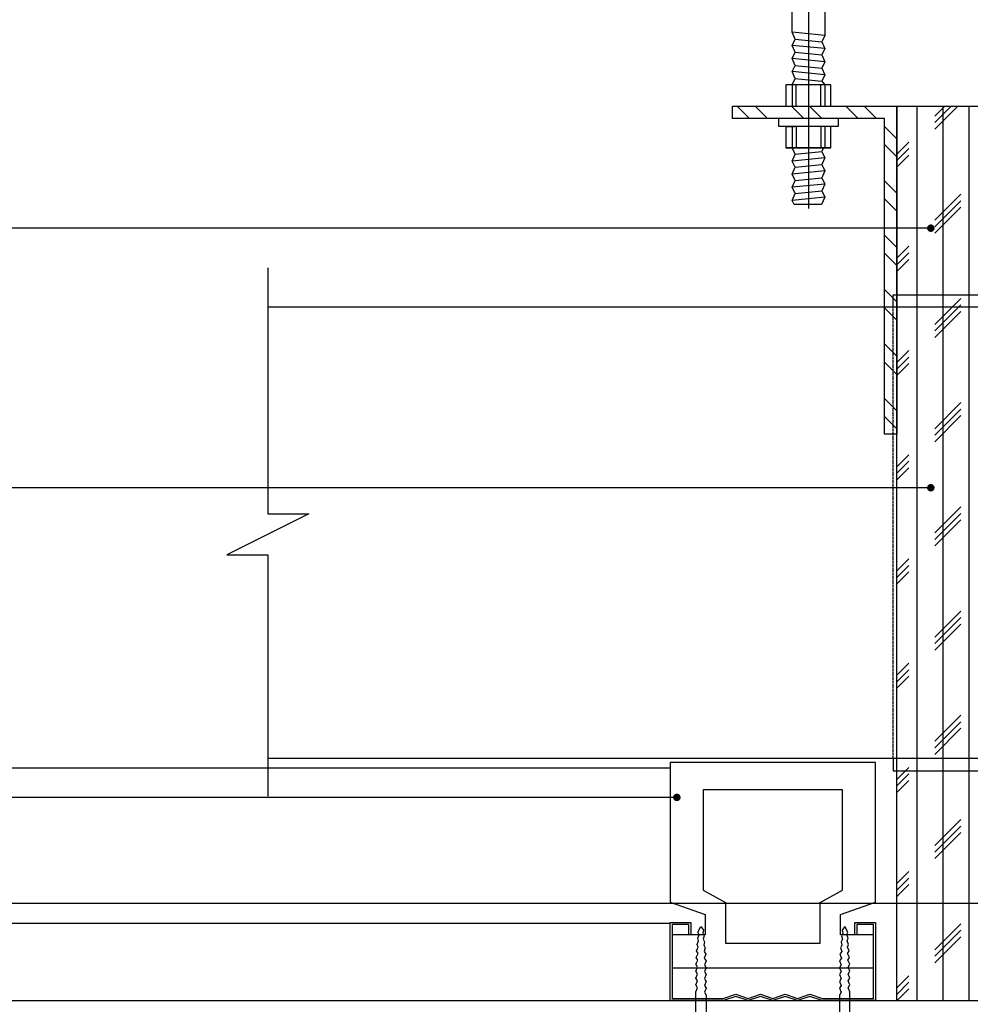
# Model space of a CAD drawing. Header units: millimetres. Extents: x -53 to 3023, y -53 to 2153.
# Tile 45 of 52: x 1620 to 1852, y 1619 to 1859. Entities that reach past the tile are written whole.
import ezdxf

# ---------------------------------------------------------------- set-up
doc = ezdxf.new("R2010")
doc.units = ezdxf.units.MM
doc.header["$LTSCALE"] = 5
doc.linetypes.add('DASH', pattern=[0.35, 0.25, -0.1])
for name, color, linetype in [('8', 8, 'Continuous'), ('A-建筑-拆墙', 251, 'Continuous'), ('D-地面-尺寸', 4, 'Continuous'), ('Q-立面-填充', 251, 'Continuous'), ('Q-立面-次粗线', 31, 'Continuous')]:
    doc.layers.add(name, color=color, linetype=linetype)
doc.styles.get("Standard").update_dxf_attribs({"font": 'SimSun.ttf'})
doc.dimstyles.new('1', dxfattribs={"dimscale": 0, "dimtxt": 2.5, "dimasz": 1.5, "dimexe": 1, "dimexo": 0, "dimgap": 0.3, "dimtad": 1, "dimdec": 0, "dimzin": 0, "dimdsep": 46, "dimtxsty": 'Standard', "dimblk": 'ARCHTICK', "dimcen": 0.09, "dimclrd": 8, "dimclre": 8, "dimclrt": 4, "dimadec": 0, "dimazin": 0, "dimtfac": 1, "dimtdec": 0, "dimtix": 1, "dimtofl": 0, "dimtmove": 2, "dimatfit": 3, "dimldrblk": 'DOTSMALL', "dimfxl": 5, "dimfxlon": 1, "dimtolj": 1, "dimtzin": 0, "dimarcsym": 0})

# ---------------------------------------------------------------- blocks, each defined once
blk = doc.blocks.new('A$C1AD463CB')
at = {"layer": 'Q-立面-次粗线', "color": 251, "linetype": 'DASH', "ltscale": 0.1}
for p, q in [((-29.87200347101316, 3), (-29.87200347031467, 113)), ((2.999999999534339, 3), (3.000000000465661, 113))]:
    blk.add_line(p, q, dxfattribs=at)
at = {"layer": 'Q-立面-次粗线'}
for points in [[(-29.87200347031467, 113), (-29.87200347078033, 116), (0, 116), (0, 133), (3, 133), (3.000000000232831, 113), (-29.87200347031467, 113)], [(-29.87200347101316, 3), (-29.8720034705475, 0), (0, 0), (0, -17), (3, -17), (2.999999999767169, 3), (-29.87200347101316, 3)]]:
    blk.add_lwpolyline(points, dxfattribs=at)
at = {"layer": 'Q-立面-次粗线', "color": 251, "linetype": 'DASH', "ltscale": 0.1}
for points in [[(-43.34759860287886, 88.4357781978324, 0, 10, 0), (-21.59889238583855, 88.4357781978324, 0, 0, 0), (5.454313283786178, 88.4357781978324, 0, 0, 0)], [(-43.34759860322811, 58, 0, 10, 0), (-21.5988923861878, 58, 0, 0, 0), (5.454313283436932, 58, 0, 0, 0)], [(-43.34759860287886, 28.63238336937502, 0, 10, 0), (-21.59889238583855, 28.63238336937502, 0, 0, 0), (5.454313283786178, 28.63238336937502, 0, 0, 0)]]:
    blk.add_lwpolyline(points, format="xyseb", dxfattribs=at)
blk = doc.blocks.new('*E24')
at = {"layer": '8'}
h = blk.add_hatch(dxfattribs=at)
h.set_pattern_fill('ANSI32', color=256, scale=5, style=0)
h.set_pattern_definition([(135, (1175029.023647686, -805799.0823792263), (1.325825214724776, 1.325825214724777), []), (135, (1175028.139764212, -805799.0823792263), (1.325825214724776, 1.325825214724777), [])])
h.paths.add_polyline_path([(8, 0), (7.400000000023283, 0), (7.400000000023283, 15.40000000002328), (0, 15.40000000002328), (0, 16), (8, 16)])
for p, q in [((3.699999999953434, 21.55935658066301), (3.699999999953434, 11.00847512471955)), ((4.5, 19.439628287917), (2.900000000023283, 19.5996282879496)), ((3.052380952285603, 19.26439019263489), (4.347619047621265, 19.13486638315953)), ((4.5, 18.79962828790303), (2.900000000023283, 18.95962828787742)), ((4.5, 18.15962828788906), (2.900000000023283, 18.31962828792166)), ((3.052380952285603, 18.62439019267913), (4.347619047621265, 18.49486638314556)), ((3.052380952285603, 17.98439019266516), (4.347619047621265, 17.85486638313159)), ((4.5, 17.51962828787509), (2.900000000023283, 17.67962828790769)), ((3.052380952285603, 17.34439019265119), (4.347619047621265, 17.21486638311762)), ((2.900000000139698, 17.03959040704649), (2.900000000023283, 16.00000000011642)), ((3.100000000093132, 16.00000000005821), (3.100000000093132, 17.03959040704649)), ((4.300000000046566, 16.00000000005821), (4.300000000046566, 17.03959040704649)), ((4.5, 17.03959040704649), (4.5, 16.00000000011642)), ((5.640311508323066, 15.39999999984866), (2.7593167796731, 15.39999999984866)), ((2.646942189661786, 15), (3.020000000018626, 15)), ((2.900000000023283, 15), (2.900000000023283, 13.96037171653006)), ((3.100000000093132, 15), (3.100000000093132, 13.96037171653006)), ((4.300000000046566, 15), (4.300000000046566, 13.96040959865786)), ((4.5, 15), (4.5, 13.96040959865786)), ((4.791014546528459, 13.9604164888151), (2.58994408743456, 13.96036437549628)), ((4.499814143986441, 13.48037171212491), (2.899814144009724, 13.32037171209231)), ((3.052195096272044, 13.65560980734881), (4.347433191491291, 13.78513361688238)), ((3.052195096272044, 13.01560980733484), (4.347433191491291, 13.14513361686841)), ((4.499814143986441, 12.84037171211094), (2.899814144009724, 12.68037171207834)), ((3.052195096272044, 12.37560980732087), (4.347433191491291, 12.50513361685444)), ((4.499814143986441, 12.20037171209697), (2.899814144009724, 12.04037171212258)), ((4.499814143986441, 11.560371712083), (2.899814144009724, 11.4003717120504)), ((3.052195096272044, 11.7356098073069), (4.347433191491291, 11.86513361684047)), ((4.335847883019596, 11.19964593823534), (3.000177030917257, 11.19964593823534))]:
    blk.add_line(p, q, dxfattribs=at)
for points in [[(2.900000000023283, 17.03962828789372), (3.052380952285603, 17.34439019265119), (2.900000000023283, 17.67962828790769), (3.052380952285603, 17.98439019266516), (2.900000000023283, 18.31962828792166), (3.052380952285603, 18.62439019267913), (2.900000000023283, 18.95962828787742), (3.052380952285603, 19.26439019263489), (2.900000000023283, 19.5996282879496), (2.900000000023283, 36.90841154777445)], [(4.5, 36.90841154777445), (4.5, 19.439628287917), (4.347619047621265, 19.13486638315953), (4.5, 18.79962828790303), (4.347619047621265, 18.49486638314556), (4.5, 18.15962828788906), (4.347619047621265, 17.85486638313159), (4.5, 17.51962828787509), (4.347619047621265, 17.21486638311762), (4.499943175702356, 17.03959040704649)], [(8, 0), (7.400000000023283, 0), (7.400000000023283, 15.40000000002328), (0, 15.40000000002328), (0, 16), (8, 16), (8, 0)], [(5.140311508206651, 15.40000000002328), (5.140311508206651, 15), (2.259316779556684, 15), (2.259316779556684, 15.40000000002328)], [(3.000177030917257, 11.19964593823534), (2.899814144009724, 11.4003717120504), (3.052195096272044, 11.7356098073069), (2.899814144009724, 12.04037171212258), (3.052195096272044, 12.37560980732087), (2.899814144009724, 12.68037171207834), (3.052195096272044, 13.01560980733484), (2.899814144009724, 13.32037171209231), (3.052195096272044, 13.65560980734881), (2.899814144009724, 13.96037171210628)], [(4.427103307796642, 13.96040787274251), (4.347433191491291, 13.78513361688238), (4.499814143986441, 13.48037171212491), (4.347433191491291, 13.14513361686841), (4.499814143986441, 12.84037171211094), (4.347433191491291, 12.50513361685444), (4.499814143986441, 12.20037171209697), (4.347433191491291, 11.86513361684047), (4.499814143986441, 11.560371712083), (4.335847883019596, 11.19964593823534)]]:
    blk.add_lwpolyline(points, dxfattribs=at)
for points in [[(4.791014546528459, 17.03959040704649), (2.58994408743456, 17.03959040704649), (2.58994408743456, 16.00000000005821), (4.791014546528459, 16.00000000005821)], [(4.791014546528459, 15), (2.58994408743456, 15), (2.58994408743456, 13.96036437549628), (4.791014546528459, 13.9604164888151)]]:
    blk.add_lwpolyline(points, close=True, dxfattribs=at)
blk = doc.blocks.new('A$C09D450D1')
at = {"layer": '8'}
for p, q in [((-50, 24.00000000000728), (-50, 58.00000000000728)), ((-50, 58.00000000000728), (0, 58.00000000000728)), ((0, 58.00000000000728), (0, 24.00000000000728)), ((-42, 26.85973027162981), (-42, 51.32409618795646)), ((-42, 51.32409618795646), (-8, 51.32409618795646)), ((-8, 51.32409618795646), (-8, 26.85973027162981)), ((-36.5, 23.85973027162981), (-42, 26.85973027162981)), ((-8, 26.85973027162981), (-13.5, 23.85973027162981)), ((-41.5, 21.00000000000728), (-50, 24.00000000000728)), ((0, 24.00000000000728), (-8.5, 21.00000000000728)), ((-36.5, 14.00000000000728), (-36.5, 23.85973027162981)), ((-13.5, 23.85973027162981), (-13.5, 14.00000000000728)), ((-41.5, 16.00000000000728), (-41.5, 21.00000000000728)), ((-8.5, 21.00000000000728), (-8.5, 16.00000000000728)), ((-45, 19.00000000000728), (-50, 19.00000000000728)), ((-50, 19.00000000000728), (-50, 7.275957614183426e-12)), ((-49.5, 0.500000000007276), (-49.5, 18.50000000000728)), ((-49.5, 18.50000000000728), (-45.5, 18.50000000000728)), ((-45.5, 18.50000000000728), (-45.5, 16.00000000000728)), ((-45, 16.00000000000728), (-45, 19.00000000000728)), ((-43.24737165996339, 16.67150232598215), (-42.51483333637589, 17.99999912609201)), ((-42.51483333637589, 17.99999912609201), (-41.87799733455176, 17.1789917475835)), ((-41.87799733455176, 17.1789917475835), (-42.03991536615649, 16.38033246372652)), ((-7.485166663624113, 17.99999912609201), (-8.122002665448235, 17.1789917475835)), ((-8.122002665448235, 17.1789917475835), (-7.960084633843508, 16.38033246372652)), ((-6.752628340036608, 16.67150232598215), (-7.485166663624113, 17.99999912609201)), ((0, 19.00000000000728), (-5, 19.00000000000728)), ((-5, 19.00000000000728), (-5, 16.00000000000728)), ((-4.5, 16.00000000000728), (-4.5, 18.50000000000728)), ((-4.5, 18.50000000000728), (-0.5, 18.50000000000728)), ((-0.5, 18.50000000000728), (-0.5, 0.500000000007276)), ((0, 7.275957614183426e-12), (0, 19.00000000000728)), ((-49.5, 8.000000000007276), (-49.5, 16.00000000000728)), ((-49.5, 16.00000000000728), (-41.5, 16.00000000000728)), ((-45.5, 16.00000000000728), (-45, 16.00000000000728)), ((-43.42972656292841, 13.64931151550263), (-43.11061115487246, 14.50622806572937)), ((-43.31575191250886, 15.1688555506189), (-42.9966365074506, 16.02577210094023)), ((-43.11061115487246, 14.50622806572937), (-43.31575191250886, 15.1688555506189)), ((-42.9966365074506, 16.02577210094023), (-43.24737165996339, 16.67150232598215)), ((-42.03991536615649, 16.38033246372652), (-41.76638301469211, 15.74305086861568)), ((-41.76638301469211, 15.74305086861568), (-41.9627098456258, 14.93163970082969)), ((-41.9627098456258, 14.93163970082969), (-41.64359443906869, 14.31125116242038)), ((-8.5, 16.00000000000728), (-0.5, 16.00000000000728)), ((-8.037290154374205, 14.93163970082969), (-8.356405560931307, 14.31125116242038)), ((-7.960084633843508, 16.38033246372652), (-8.23361698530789, 15.74305086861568)), ((-8.23361698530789, 15.74305086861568), (-8.037290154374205, 14.93163970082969)), ((-7.003363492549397, 16.02577210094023), (-6.752628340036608, 16.67150232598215)), ((-6.684248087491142, 15.1688555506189), (-7.003363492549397, 16.02577210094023)), ((-6.889388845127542, 14.50622806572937), (-6.684248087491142, 15.1688555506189)), ((-6.570273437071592, 13.64931151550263), (-6.889388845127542, 14.50622806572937)), ((-5, 16.00000000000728), (-4.5, 16.00000000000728)), ((-0.5, 16.00000000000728), (-0.5, 8.000000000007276)), ((-43.58039222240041, 12.07450314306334), (-43.16856821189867, 13.00744412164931)), ((-43.2253570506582, 11.42575978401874), (-43.58039222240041, 12.07450314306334)), ((-43.16856821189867, 13.00744412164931), (-43.42972656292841, 13.64931151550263)), ((-41.64359443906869, 14.31125116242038), (-41.8143465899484, 13.50931795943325)), ((-41.8143465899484, 13.50931795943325), (-41.48287986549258, 12.85184014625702)), ((-41.48287986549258, 12.85184014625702), (-41.77268053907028, 11.96412095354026)), ((-13.5, 14.00000000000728), (-36.5, 14.00000000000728)), ((-8.1856534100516, 13.50931795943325), (-8.517120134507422, 12.85184014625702)), ((-8.517120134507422, 12.85184014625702), (-8.22731946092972, 11.96412095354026)), ((-8.356405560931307, 14.31125116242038), (-8.1856534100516, 13.50931795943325)), ((-6.831431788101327, 13.00744412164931), (-6.570273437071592, 13.64931151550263)), ((-6.419607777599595, 12.07450314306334), (-6.831431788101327, 13.00744412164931)), ((-6.774642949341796, 11.42575978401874), (-6.419607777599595, 12.07450314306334)), ((-43.76483335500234, 8.816665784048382), (-43.25257408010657, 9.794730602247)), ((-43.68969401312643, 10.45849440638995), (-43.2253570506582, 11.42575978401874)), ((-43.25257408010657, 9.794730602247), (-43.68969401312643, 10.45849440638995)), ((-41.77268053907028, 11.96412095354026), (-41.35352561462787, 11.31066907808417)), ((-41.35352561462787, 11.31066907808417), (-41.74901803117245, 10.34561960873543)), ((-41.74901803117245, 10.34561960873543), (-41.26483331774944, 9.666665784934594)), ((-41.26483331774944, 9.666665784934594), (-41.65649999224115, 8.704165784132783)), ((-8.250981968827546, 10.34561960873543), (-8.735166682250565, 9.666665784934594)), ((-8.735166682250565, 9.666665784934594), (-8.343500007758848, 8.704165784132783)), ((-8.22731946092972, 11.96412095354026), (-8.64647438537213, 11.31066907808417)), ((-8.64647438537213, 11.31066907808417), (-8.250981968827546, 10.34561960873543)), ((-6.310305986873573, 10.45849440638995), (-6.774642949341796, 11.42575978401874)), ((-6.747425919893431, 9.794730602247), (-6.310305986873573, 10.45849440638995)), ((-6.235166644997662, 8.816665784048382), (-6.747425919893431, 9.794730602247)), ((-0.5, 8.000000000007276), (-49.5, 8.000000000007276)), ((-43.34816668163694, 8.129165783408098), (-43.76483335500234, 8.816665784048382)), ((-43.76483335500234, 7.141665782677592), (-43.34816668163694, 8.129165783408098)), ((-41.26483331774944, 7.999999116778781), (-41.68149998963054, 7.037499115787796)), ((-41.65649999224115, 8.704165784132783), (-41.26483331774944, 7.999999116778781)), ((-8.343500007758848, 8.704165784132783), (-8.735166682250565, 7.999999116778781)), ((-8.735166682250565, 7.999999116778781), (-8.318500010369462, 7.037499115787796)), ((-6.65183331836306, 8.129165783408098), (-6.235166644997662, 8.816665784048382)), ((-6.235166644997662, 7.141665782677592), (-6.65183331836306, 8.129165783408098)), ((-43.34816668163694, 6.43749911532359), (-43.76483335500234, 7.141665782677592)), ((-43.76483335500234, 5.474999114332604), (-43.34816668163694, 6.43749911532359)), ((-43.34816668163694, 4.77083244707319), (-43.76483335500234, 5.474999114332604)), ((-41.68149998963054, 7.037499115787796), (-41.26483331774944, 6.333332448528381)), ((-41.26483331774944, 6.333332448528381), (-41.68149998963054, 5.370832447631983)), ((-41.68149998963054, 5.370832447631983), (-41.26483331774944, 4.666665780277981)), ((-8.318500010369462, 7.037499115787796), (-8.735166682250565, 6.333332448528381)), ((-8.735166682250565, 6.333332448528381), (-8.318500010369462, 5.370832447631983)), ((-8.318500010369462, 5.370832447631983), (-8.735166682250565, 4.666665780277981)), ((-6.65183331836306, 6.43749911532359), (-6.235166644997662, 7.141665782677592)), ((-6.235166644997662, 5.474999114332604), (-6.65183331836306, 6.43749911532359)), ((-6.65183331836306, 4.77083244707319), (-6.235166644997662, 5.474999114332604)), ((-43.76483335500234, 3.799999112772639), (-43.34816668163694, 4.77083244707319)), ((-43.34816668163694, 3.104165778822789), (-43.76483335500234, 3.799999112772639)), ((-43.76483335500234, 2.141665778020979), (-43.34816668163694, 3.104165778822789)), ((-41.26483331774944, 4.666665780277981), (-41.68149998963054, 3.695832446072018)), ((-41.68149998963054, 3.695832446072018), (-41.26483331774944, 2.991665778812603)), ((-41.26483331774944, 2.991665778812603), (-41.68149998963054, 2.062499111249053)), ((-8.735166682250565, 4.666665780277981), (-8.318500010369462, 3.695832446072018)), ((-8.318500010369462, 3.695832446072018), (-8.735166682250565, 2.991665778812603)), ((-8.735166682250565, 2.991665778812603), (-8.318500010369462, 2.062499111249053)), ((-6.235166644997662, 3.799999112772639), (-6.65183331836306, 4.77083244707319)), ((-6.65183331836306, 3.104165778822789), (-6.235166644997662, 3.799999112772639)), ((-6.235166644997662, 2.141665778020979), (-6.65183331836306, 3.104165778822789)), ((-50, 7.275957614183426e-12), (-37, 7.275957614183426e-12)), ((-37.0811388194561, 0.500000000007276), (-49.5, 0.500000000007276)), ((-43.76483335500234, 2.141665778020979), (-43.76483335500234, 2.141665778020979)), ((-43.76483335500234, -5.625000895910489), (-43.76483335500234, 2.141665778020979)), ((-41.68149998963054, 2.062499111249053), (-41.26483331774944, 1.333332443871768)), ((-41.26483331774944, 1.333332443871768), (-41.26483331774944, -5.625000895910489)), ((-34, 1.527046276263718), (-37.0811388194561, 0.500000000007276)), ((-37, 7.275957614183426e-12), (-34, 1.000000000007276)), ((-31, 0.527046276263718), (-34, 1.527046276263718)), ((-34, 1.000000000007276), (-31, 7.275957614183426e-12)), ((-28, 1.527046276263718), (-31, 0.527046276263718)), ((-31, 7.275957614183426e-12), (-28, 1.000000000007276)), ((-25, 0.527046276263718), (-28, 1.527046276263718)), ((-28, 1.000000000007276), (-25, 7.275957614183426e-12)), ((-22, 1.527046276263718), (-25, 0.527046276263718)), ((-25, 7.275957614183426e-12), (-22, 1.000000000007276)), ((-19, 0.527046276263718), (-22, 1.527046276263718)), ((-22, 1.000000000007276), (-19, 7.275957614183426e-12)), ((-16, 1.527046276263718), (-19, 0.527046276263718)), ((-19, 7.275957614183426e-12), (-16, 1.000000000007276)), ((-12.91886116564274, 0.500000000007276), (-16, 1.527046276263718)), ((-16, 1.000000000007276), (-13, 7.275957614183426e-12)), ((-13, 7.275957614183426e-12), (0, 7.275957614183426e-12)), ((-0.5, 0.500000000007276), (-12.91886116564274, 0.500000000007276)), ((-8.318500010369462, 2.062499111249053), (-8.735166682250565, 1.333332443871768)), ((-8.735166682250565, 1.333332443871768), (-8.735166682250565, -5.625000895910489)), ((-6.235166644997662, 2.141665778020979), (-6.235166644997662, 2.141665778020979)), ((-6.235166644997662, -5.625000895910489), (-6.235166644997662, 2.141665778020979)), ((-45.01483337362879, -7.000000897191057), (-43.76483335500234, -5.625000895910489)), ((-40.01483329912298, -7.000000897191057), (-45.01483337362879, -7.000000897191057)), ((-41.26483331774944, -5.625000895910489), (-40.01483329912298, -7.000000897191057)), ((-8.735166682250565, -5.625000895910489), (-9.985166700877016, -7.000000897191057)), ((-9.985166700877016, -7.000000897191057), (-4.98516662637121, -7.000000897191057)), ((-4.98516662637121, -7.000000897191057), (-6.235166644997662, -5.625000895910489))]:
    blk.add_line(p, q, dxfattribs=at)
blk = doc.blocks.new('*E25')
at = {"layer": '8'}
for p, q in [((7.830597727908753, 12.74319217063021, 9.99999993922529e-09), (47.33059772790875, 12.74319217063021, 9.99999993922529e-09)), ((47.33059772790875, 5.15000017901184, 9.99999993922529e-09), (7.830597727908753, 5.150000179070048, 9.99999993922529e-09))]:
    blk.add_line(p, q, dxfattribs=at)
at = {"layer": '8', "extrusion": (0, 0, -1), "xscale": 0.1999999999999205, "yscale": 0.1999999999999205, "zscale": -0.1999999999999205}
blk.add_blockref('A$C09D450D1', (-47.33059772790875, 1.400000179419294, -9.99999993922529e-09), dxfattribs=at)
blk = doc.blocks.new('_ArchTick')
at = {"color": 0, "linetype": 'ByBlock', "const_width": 0.15}
blk.add_lwpolyline([(-0.5, -0.5), (0.5, 0.5)], dxfattribs=at)
blk = doc.blocks.new('0')
at = {"layer": 'Q-立面-填充', "ltscale": 0.1999999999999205}
h = blk.add_hatch(dxfattribs=at)
h.set_pattern_fill('CORK', color=256, scale=2, angle=90, style=0)
h.set_pattern_definition([(90, (-535024.8248296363, 505362.418391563), (-1.269999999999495, 7.776507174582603e-17), []), (225, (-535024.1898296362, 505363.053391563), (2.540001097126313, -2.540001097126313), [1.796051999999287, -1.796051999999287]), (225, (-535024.1898296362, 505363.370891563), (2.540001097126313, -2.540001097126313), [1.796051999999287, -1.796051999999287]), (225, (-535024.1898296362, 505363.688391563), (2.540001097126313, -2.540001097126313), [1.796051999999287, -1.796051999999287])])
h.paths.add_polyline_path([(-535021.2248296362, 505406.018391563), (-535024.8248296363, 505406.018391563), (-535024.8248296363, 505362.418391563), (-535021.2248296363, 505362.418391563)])
h.paths.add_polyline_path([(-534981.2248296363, 505372.218391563), (-534984.8248296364, 505372.218391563), (-534984.8248296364, 505362.418391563), (-534981.2248296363, 505362.418391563)])
for p, q in [((-535024.9992303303, 505396.218391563, 1.378868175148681), (-535055.4799839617, 505396.218391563, 1.378868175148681)), ((-535024.9992303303, 505374.218391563, 1.378868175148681), (-535055.4799839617, 505374.218391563, 1.378868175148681))]:
    blk.add_line(p, q, dxfattribs=at)
at = {"layer": 'Q-立面-填充', "ltscale": 0.1999999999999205, "elevation": 1.378868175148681}
blk.add_lwpolyline([(-535055.4799839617, 505398.1331356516), (-535055.4799839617, 505386.1372942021), (-535053.4799839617, 505386.1372942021), (-535057.4799839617, 505384.1372942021), (-535055.4799839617, 505384.1372942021), (-535055.4799839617, 505372.38275253)], dxfattribs=at)
at = {"layer": 'Q-立面-次粗线', "ltscale": 0.1999999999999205}
for p, q in [((-535024.8248296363, 505362.418391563, 1.378868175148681), (-535024.8248296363, 505406.018391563, 1.378868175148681)), ((-535024.8248296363, 505406.018391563, 1.378868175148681), (-534929.0248296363, 505406.018391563, 1.378868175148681)), ((-535083.1927045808, 505362.418391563, 1.378868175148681), (-534979.4248296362, 505362.418391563, 1.378868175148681))]:
    blk.add_line(p, q, dxfattribs=at)
at = {"ltscale": 0.1999999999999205}
blk.add_blockref('*E24', (-535032.8248296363, 505390.018391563, 1.378868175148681), dxfattribs=at)
at = {"layer": '8', "ltscale": 0.1999999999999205}
blk.add_blockref('*E25', (-535083.1927045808, 505361.0183913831, 1.378868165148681), dxfattribs=at)
at = {"layer": 'D-地面-尺寸', "ltscale": 0.1999999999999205, "xscale": 0.1999999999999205, "yscale": 0.1999999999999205, "zscale": 0.1999999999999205}
blk.add_blockref('A$C1AD463CB', (-535019.0248296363, 505373.618391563, 1.378868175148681), dxfattribs=at)
at = {"layer": 'A-建筑-拆墙'}
for points in [[(-535023.1640671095, 505400.0653726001), (-535113.7924214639, 505400.0653726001)], [(-535023.1640671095, 505387.4109998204), (-535113.7924214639, 505387.4109998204)], [(-535035.5408844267, 505372.3173606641), (-535113.7924214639, 505372.3173606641)], [(-535019.0399478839, 505367.1456100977), (-535103.5534892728, 505367.1456100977)]]:
    blk.add_leader(points, dimstyle='1', override={"dimscale": 0.4876327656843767, "dimasz": 0.75, "dimtad": 0, "dimldrblk": 'Dot'}, dxfattribs=at)

msp = doc.modelspace()

# ---------------------------------------------------------------- block references
at = {"xscale": 5, "yscale": 5, "zscale": 5}
msp.add_blockref('0', (2676958.211271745, -2525192.548285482), dxfattribs=at)

doc.saveas('drawing.dxf')
